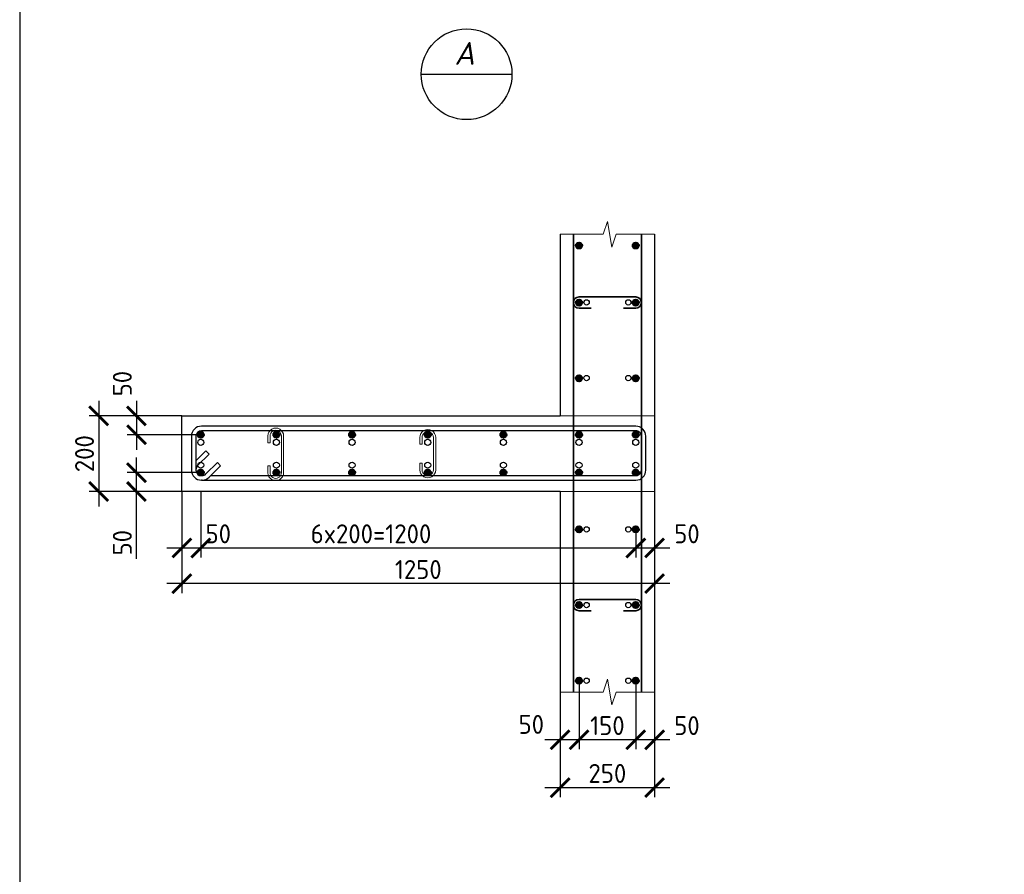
# Model space of a CAD drawing. Header units: millimetres. Extents: x 376598 to 1249954, y -318491 to -22134.
# Tile 20 of 256: x 441113 to 454129, y -156958 to -145663. Entities that reach past the tile are written whole.
import ezdxf
from ezdxf.enums import TextEntityAlignment as Align

# ---------------------------------------------------------------- set-up
doc = ezdxf.new("R2010")
doc.units = ezdxf.units.MM
for name, color, linetype, lineweight in [('0.35 ___', 243, 'Continuous', 35), ('0.4 ___', 121, 'Continuous', 40), ('Арм_шпильки', 143, 'Continuous', 18), ('Арматура', 152, 'Continuous', 40), ('Выноски', 20, 'Continuous', 20), ('РАЗМЕРЫ', 1, 'Continuous', 9), ('СТЕНЫ', 3, 'Continuous', 30), ('Текст', 7, 'Continuous', 25)]:
    doc.layers.add(name, color=color, linetype=linetype, lineweight=lineweight)
doc.layers.add('ТОЛСТЫЕ_ОСНОВНЫЕ', color=6, linetype='Continuous')
doc.styles.add('GOST 2.304', font='CS_Gost2304.shx')
doc.styles.add('GOST-2.304_Type-B', font='GOST_Common.ttf')
doc.styles.add('Украинский', font='isocpeur.ttf', dxfattribs={"oblique": 12})
doc.dimstyles.new('СПДС', dxfattribs={"dimscale": 100, "dimtxt": 2.5, "dimasz": 2.5, "dimexe": 1.25, "dimexo": 0, "dimtad": 1, "dimdec": 0, "dimtxsty": 'GOST-2.304_Type-B', "dimblk": 'ARCHTICK', "dimcen": 2.5, "dimdle": 2, "dimadec": 0, "dimazin": 2, "dimtfac": 0.75, "dimtdec": 0, "dimtmove": 1, "dimatfit": 3, "dimfxl": 1, "dimtolj": 1, "dimarcsym": 1})

# ---------------------------------------------------------------- blocks, each defined once
blk = doc.blocks.new('*U58')
at = {"layer": 'ТОЛСТЫЕ_ОСНОВНЫЕ', "color": 6}
blk.add_lwpolyline([(20, 5), (1256, 5), (1256, 589), (20, 589)], close=True, dxfattribs=at)
blk = doc.blocks.new('_ArchTick')
at = {"color": 0, "linetype": 'ByBlock', "const_width": 0.15}
blk.add_lwpolyline([(-0.5, -0.5), (0.5, 0.5)], dxfattribs=at)
blk = doc.blocks.new('*D1123')
at = {"layer": 'DEFPOINTS', "color": 0, "lineweight": 0, "transparency": 16777216}
for p in [(443257, -150899), (442157, -151899), (443257, -151899)]:
    blk.add_point(p, dxfattribs=at)
at = {"layer": 'РАЗМЕРЫ', "color": 0, "lineweight": -2, "transparency": 16777216}
for p, q in [((442157, -150699), (442157, -152099)), ((443257, -150899), (442032, -150899)), ((443257, -151899), (442032, -151899))]:
    blk.add_line(p, q, dxfattribs=at)
at = {"layer": 'РАЗМЕРЫ', "color": 0, "lineweight": -2, "transparency": 16777216, "xscale": 250, "yscale": 250, "zscale": 250}
for p, rotation in [((442157, -150899), 90), ((442157, -151899), 270)]:
    blk.add_blockref('_ArchTick', p, dxfattribs=dict(at, rotation=rotation))
at = {"layer": 'РАЗМЕРЫ', "color": 0, "lineweight": 0, "transparency": 16777216, "insert": (441970, -151399), "char_height": 250, "attachment_point": 5, "rotation": 90, "style": 'GOST-2.304_Type-B'}
blk.add_mtext('\\A1;200', dxfattribs=at)
blk = doc.blocks.new('*D1124')
at = {"layer": 'DEFPOINTS', "color": 0, "lineweight": 0, "transparency": 16777216}
for p in [(449507, -152149), (443257, -152257), (443257, -153117)]:
    blk.add_point(p, dxfattribs=at)
at = {"layer": 'РАЗМЕРЫ', "color": 0, "lineweight": -2, "transparency": 16777216}
for p, q in [((449507, -152149), (449507, -153242)), ((443257, -152257), (443257, -153242)), ((449707, -153117), (443057, -153117))]:
    blk.add_line(p, q, dxfattribs=at)
at = {"layer": 'РАЗМЕРЫ', "color": 0, "lineweight": -2, "transparency": 16777216, "xscale": 250, "yscale": 250, "zscale": 250, "rotation": 180}
blk.add_blockref('_ArchTick', (443257, -153117), dxfattribs=at)
at = {"layer": 'РАЗМЕРЫ', "color": 0, "lineweight": -2, "transparency": 16777216, "xscale": 250, "yscale": 250, "zscale": 250}
blk.add_blockref('_ArchTick', (449507, -153117), dxfattribs=at)
at = {"layer": 'РАЗМЕРЫ', "color": 0, "lineweight": 0, "transparency": 16777216, "insert": (446382, -152930), "char_height": 250, "attachment_point": 5, "style": 'GOST-2.304_Type-B'}
blk.add_mtext('\\A1;1250', dxfattribs=at)
blk = doc.blocks.new('*D1125')
at = {"layer": 'DEFPOINTS', "color": 0, "lineweight": 0, "transparency": 16777216}
for p in [(443507, -152073), (449257, -152399), (449257, -152645)]:
    blk.add_point(p, dxfattribs=at)
at = {"layer": 'РАЗМЕРЫ', "color": 0, "lineweight": -2, "transparency": 16777216}
for p, q in [((443507, -152073), (443507, -152770)), ((449257, -152399), (449257, -152770)), ((443307, -152645), (449457, -152645))]:
    blk.add_line(p, q, dxfattribs=at)
at = {"layer": 'РАЗМЕРЫ', "color": 0, "lineweight": -2, "transparency": 16777216, "xscale": 250, "yscale": 250, "zscale": 250, "rotation": 180}
blk.add_blockref('_ArchTick', (443507, -152645), dxfattribs=at)
at = {"layer": 'РАЗМЕРЫ', "color": 0, "lineweight": -2, "transparency": 16777216, "xscale": 250, "yscale": 250, "zscale": 250}
blk.add_blockref('_ArchTick', (449257, -152645), dxfattribs=at)
at = {"layer": 'РАЗМЕРЫ', "color": 0, "lineweight": 0, "transparency": 16777216, "insert": (445757, -152458), "char_height": 250, "attachment_point": 5, "style": 'GOST-2.304_Type-B'}
blk.add_mtext('\\A1;6x200=1200', dxfattribs=at)
blk = doc.blocks.new('*D1126')
at = {"layer": 'DEFPOINTS', "color": 0, "lineweight": 0, "transparency": 16777216}
for p in [(443257, -151899), (443507, -151899), (443507, -152645)]:
    blk.add_point(p, dxfattribs=at)
at = {"layer": 'РАЗМЕРЫ', "color": 0, "lineweight": -2, "transparency": 16777216}
for p, q in [((443257, -151899), (443257, -152770)), ((443507, -151899), (443507, -152770)), ((443057, -152645), (443707, -152645))]:
    blk.add_line(p, q, dxfattribs=at)
at = {"layer": 'РАЗМЕРЫ', "color": 0, "lineweight": -2, "transparency": 16777216, "xscale": 250, "yscale": 250, "zscale": 250, "rotation": 180}
blk.add_blockref('_ArchTick', (443257, -152645), dxfattribs=at)
at = {"layer": 'РАЗМЕРЫ', "color": 0, "lineweight": -2, "transparency": 16777216, "xscale": 250, "yscale": 250, "zscale": 250}
blk.add_blockref('_ArchTick', (443507, -152645), dxfattribs=at)
at = {"layer": 'РАЗМЕРЫ', "color": 0, "lineweight": 0, "transparency": 16777216, "insert": (443738, -152458), "char_height": 250, "attachment_point": 5, "style": 'GOST-2.304_Type-B'}
blk.add_mtext('\\A1;50', dxfattribs=at)
blk = doc.blocks.new('*D1127')
at = {"layer": 'DEFPOINTS', "color": 0, "lineweight": 0, "transparency": 16777216}
for p in [(449507, -152149), (449257, -152399), (449507, -152645)]:
    blk.add_point(p, dxfattribs=at)
at = {"layer": 'РАЗМЕРЫ', "color": 0, "lineweight": -2, "transparency": 16777216}
for p, q in [((449507, -152149), (449507, -152770)), ((449257, -152399), (449257, -152770)), ((449057, -152645), (449707, -152645))]:
    blk.add_line(p, q, dxfattribs=at)
at = {"layer": 'РАЗМЕРЫ', "color": 0, "lineweight": -2, "transparency": 16777216, "xscale": 250, "yscale": 250, "zscale": 250, "rotation": 180}
blk.add_blockref('_ArchTick', (449257, -152645), dxfattribs=at)
at = {"layer": 'РАЗМЕРЫ', "color": 0, "lineweight": -2, "transparency": 16777216, "xscale": 250, "yscale": 250, "zscale": 250}
blk.add_blockref('_ArchTick', (449507, -152645), dxfattribs=at)
at = {"layer": 'РАЗМЕРЫ', "color": 0, "lineweight": 0, "transparency": 16777216, "insert": (449934, -152458), "char_height": 250, "attachment_point": 5, "style": 'GOST-2.304_Type-B'}
blk.add_mtext('\\A1;50', dxfattribs=at)
blk = doc.blocks.new('*D1128')
at = {"layer": 'DEFPOINTS', "color": 0, "lineweight": 0, "transparency": 16777216}
for p in [(443257, -150899), (442657, -151149), (443507, -151149)]:
    blk.add_point(p, dxfattribs=at)
at = {"layer": 'РАЗМЕРЫ', "color": 0, "lineweight": -2, "transparency": 16777216}
for p, q in [((442657, -150699), (442657, -151349)), ((443257, -150899), (442532, -150899)), ((443507, -151149), (442532, -151149))]:
    blk.add_line(p, q, dxfattribs=at)
at = {"layer": 'РАЗМЕРЫ', "color": 0, "lineweight": -2, "transparency": 16777216, "xscale": 250, "yscale": 250, "zscale": 250}
for p, rotation in [((442657, -150899), 90), ((442657, -151149), 270)]:
    blk.add_blockref('_ArchTick', p, dxfattribs=dict(at, rotation=rotation))
at = {"layer": 'РАЗМЕРЫ', "color": 0, "lineweight": 0, "transparency": 16777216, "insert": (442470, -150473), "char_height": 250, "attachment_point": 5, "rotation": 90, "style": 'GOST-2.304_Type-B'}
blk.add_mtext('\\A1;50', dxfattribs=at)
blk = doc.blocks.new('*D1129')
at = {"layer": 'DEFPOINTS', "color": 0, "lineweight": 0, "transparency": 16777216}
for p in [(442657, -151649), (443507, -151649), (443507, -151899)]:
    blk.add_point(p, dxfattribs=at)
at = {"layer": 'РАЗМЕРЫ', "color": 0, "lineweight": -2, "transparency": 16777216}
for p, q in [((442657, -152099), (442657, -151449)), ((443507, -151649), (442532, -151649)), ((443507, -151899), (442532, -151899)), ((442657, -152788), (442657, -151899))]:
    blk.add_line(p, q, dxfattribs=at)
at = {"layer": 'РАЗМЕРЫ', "color": 0, "lineweight": -2, "transparency": 16777216, "xscale": 250, "yscale": 250, "zscale": 250}
for p, rotation in [((442657, -151649), 90), ((442657, -151899), 270)]:
    blk.add_blockref('_ArchTick', p, dxfattribs=dict(at, rotation=rotation))
at = {"layer": 'РАЗМЕРЫ', "color": 0, "lineweight": 0, "transparency": 16777216, "insert": (442470, -152576), "char_height": 250, "attachment_point": 5, "rotation": 90, "style": 'GOST-2.304_Type-B'}
blk.add_mtext('\\A1;50', dxfattribs=at)
blk = doc.blocks.new('*D1130')
at = {"layer": 'DEFPOINTS', "color": 0, "lineweight": 0, "transparency": 16777216}
for p in [(449257, -154399), (449507, -154549), (449257, -155180)]:
    blk.add_point(p, dxfattribs=at)
at = {"layer": 'РАЗМЕРЫ', "color": 0, "lineweight": -2, "transparency": 16777216}
for p, q in [((449257, -154399), (449257, -155305)), ((449507, -154549), (449507, -155305)), ((449707, -155180), (449057, -155180))]:
    blk.add_line(p, q, dxfattribs=at)
at = {"layer": 'РАЗМЕРЫ', "color": 0, "lineweight": -2, "transparency": 16777216, "xscale": 250, "yscale": 250, "zscale": 250, "rotation": 180}
blk.add_blockref('_ArchTick', (449257, -155180), dxfattribs=at)
at = {"layer": 'РАЗМЕРЫ', "color": 0, "lineweight": -2, "transparency": 16777216, "xscale": 250, "yscale": 250, "zscale": 250}
blk.add_blockref('_ArchTick', (449507, -155180), dxfattribs=at)
at = {"layer": 'РАЗМЕРЫ', "color": 0, "lineweight": 0, "transparency": 16777216, "insert": (449934, -154993), "char_height": 250, "attachment_point": 5, "style": 'GOST-2.304_Type-B'}
blk.add_mtext('\\A1;50', dxfattribs=at)
blk = doc.blocks.new('*D1131')
at = {"layer": 'DEFPOINTS', "color": 0, "lineweight": 0, "transparency": 16777216}
for p in [(448507, -154399), (449257, -154399), (448507, -155180)]:
    blk.add_point(p, dxfattribs=at)
at = {"layer": 'РАЗМЕРЫ', "color": 0, "lineweight": -2, "transparency": 16777216}
for p, q in [((448507, -154399), (448507, -155305)), ((449257, -154399), (449257, -155305)), ((449457, -155180), (448307, -155180))]:
    blk.add_line(p, q, dxfattribs=at)
at = {"layer": 'РАЗМЕРЫ', "color": 0, "lineweight": -2, "transparency": 16777216, "xscale": 250, "yscale": 250, "zscale": 250, "rotation": 180}
blk.add_blockref('_ArchTick', (448507, -155180), dxfattribs=at)
at = {"layer": 'РАЗМЕРЫ', "color": 0, "lineweight": -2, "transparency": 16777216, "xscale": 250, "yscale": 250, "zscale": 250}
blk.add_blockref('_ArchTick', (449257, -155180), dxfattribs=at)
at = {"layer": 'РАЗМЕРЫ', "color": 0, "lineweight": 0, "transparency": 16777216, "insert": (448882, -154993), "char_height": 250, "attachment_point": 5, "style": 'GOST-2.304_Type-B'}
blk.add_mtext('\\A1;150', dxfattribs=at)
blk = doc.blocks.new('*D1132')
at = {"layer": 'DEFPOINTS', "color": 0, "lineweight": 0, "transparency": 16777216}
for p in [(448507, -154399), (448257, -154549), (448257, -155180)]:
    blk.add_point(p, dxfattribs=at)
at = {"layer": 'РАЗМЕРЫ', "color": 0, "lineweight": -2, "transparency": 16777216}
for p, q in [((448507, -154399), (448507, -155305)), ((448257, -154549), (448257, -155305)), ((448707, -155180), (448057, -155180))]:
    blk.add_line(p, q, dxfattribs=at)
at = {"layer": 'РАЗМЕРЫ', "color": 0, "lineweight": -2, "transparency": 16777216, "xscale": 250, "yscale": 250, "zscale": 250, "rotation": 180}
blk.add_blockref('_ArchTick', (448257, -155180), dxfattribs=at)
at = {"layer": 'РАЗМЕРЫ', "color": 0, "lineweight": -2, "transparency": 16777216, "xscale": 250, "yscale": 250, "zscale": 250}
blk.add_blockref('_ArchTick', (448507, -155180), dxfattribs=at)
at = {"layer": 'РАЗМЕРЫ', "color": 0, "lineweight": 0, "transparency": 16777216, "insert": (447876, -154977), "char_height": 250, "attachment_point": 5, "style": 'GOST-2.304_Type-B'}
blk.add_mtext('\\A1;50', dxfattribs=at)
blk = doc.blocks.new('*D1133')
at = {"layer": 'DEFPOINTS', "color": 0, "lineweight": 0, "transparency": 16777216}
for p in [(448257, -154549), (449507, -154549), (449507, -155813)]:
    blk.add_point(p, dxfattribs=at)
at = {"layer": 'РАЗМЕРЫ', "color": 0, "lineweight": -2, "transparency": 16777216}
for p, q in [((448257, -154549), (448257, -155938)), ((449507, -154549), (449507, -155938)), ((448057, -155813), (449707, -155813))]:
    blk.add_line(p, q, dxfattribs=at)
at = {"layer": 'РАЗМЕРЫ', "color": 0, "lineweight": -2, "transparency": 16777216, "xscale": 250, "yscale": 250, "zscale": 250, "rotation": 180}
blk.add_blockref('_ArchTick', (448257, -155813), dxfattribs=at)
at = {"layer": 'РАЗМЕРЫ', "color": 0, "lineweight": -2, "transparency": 16777216, "xscale": 250, "yscale": 250, "zscale": 250}
blk.add_blockref('_ArchTick', (449507, -155813), dxfattribs=at)
at = {"layer": 'РАЗМЕРЫ', "color": 0, "lineweight": 0, "transparency": 16777216, "insert": (448882, -155625), "char_height": 250, "attachment_point": 5, "style": 'GOST-2.304_Type-B'}
blk.add_mtext('\\A1;250', dxfattribs=at)
blk = doc.blocks.new('*U16')
at = {"color": 0, "linetype": 'ByBlock', "lineweight": -2}
for p, q in [((87.5, 1001.3), (12.5, 1001.3)), ((87.5, 991.3), (12.5, 991.3)), ((47.8, 962.2), (22.3, 987.6)), ((32.8, 991.3), (54.9, 969.3)), ((-10, 978.8), (-10, 12.5)), ((-10, 977.8), (-10, 978.8)), ((0, 977.8), (0, 978.8)), ((3.7, 969), (29.1, 943.5)), ((54.9, 969.3), (47.8, 962.2)), ((100, 12.5), (100, 978.8)), ((110, 12.5), (110, 978.8)), ((22, 936.4), (-3.4, 961.9)), ((0, 958.5), (0, 12.5)), ((29.1, 943.5), (22, 936.4)), ((12.5, 0), (87.5, 0)), ((12.5, -10), (87.5, -10))]:
    blk.add_line(p, q, dxfattribs=at)
for centre, radius, start, end in [((12.5, 978.8), 22.5, 90, 180), ((12.5, 978.8), 12.5, 90, 180), ((13.5, 978.8), 12.5, 45, 90), ((87.5, 978.8), 22.5, 0, 90), ((87.5, 978.8), 12.5, 0, 90), ((12.5, 977.8), 22.5, 180, 225), ((12.5, 977.8), 12.5, 180, 225), ((12.5, 12.5), 22.5, 180, 270), ((12.5, 12.5), 12.5, 180, 270), ((87.5, 12.5), 12.5, 270, 0), ((87.5, 12.5), 22.5, 270, 0)]:
    blk.add_arc(centre, radius, start, end, dxfattribs=at)
at = {"style": 'GOST 2.304', "oblique": 15, "flags": 9}
for tag, p in [('ДИАМЕТР', (-52.8, -63)), ('ПОЗИЦИЯ', (-52.3, -58)), ('КЛАСС', (-53, -68.7)), ('ДЛИНА', (-52.5, -73.8)), ('МАССА', (-52.3, -78.3))]:
    blk.add_attdef(tag, p, '', height=2.5, dxfattribs=at)
blk = doc.blocks.new('*U18')
for p, q in [((-8, 0), (-7, 7.2)), ((-7, 7.2), (-4.2, 14)), ((-4.2, 14), (0.2, 19.8)), ((0.2, 19.8), (6, 24.2)), ((6, 24.2), (12.8, 27)), ((12.8, 27), (20, 28)), ((44, 28), (20, 28)), ((20, 20), (44, 20)), ((44, 20), (44, 28)), ((125.4, 28), (149.4, 28)), ((125.4, 20), (125.4, 28)), ((149.4, 20), (125.4, 20)), ((156.7, 27), (149.4, 28)), ((163.4, 24.2), (156.7, 27)), ((169.2, 19.8), (163.4, 24.2)), ((173.7, 14), (169.2, 19.8)), ((176.5, 7.2), (173.7, 14)), ((177.4, 0), (176.5, 7.2)), ((176.5, -7.2), (177.4, 0)), ((-7, -7.2), (-8, 0)), ((-4.2, -14), (-7, -7.2)), ((0.2, -19.8), (-4.2, -14)), ((6, -24.2), (0.2, -19.8)), ((12.8, -27), (6, -24.2)), ((20, -28), (12.8, -27)), ((20, -28), (149.4, -28)), ((149.4, -28), (156.7, -27)), ((156.7, -27), (163.4, -24.2)), ((163.4, -24.2), (169.2, -19.8)), ((169.2, -19.8), (173.7, -14)), ((173.7, -14), (176.5, -7.2))]:
    blk.add_line(p, q)
at = {"color": 0, "linetype": 'ByBlock', "lineweight": -2}
for p, q in [((0, 0), (0.7, 5.2)), ((0.7, 5.2), (2.7, 10)), ((2.7, 10), (5.9, 14.1)), ((5.9, 14.1), (10, 17.3)), ((10, 17.3), (14.8, 19.3)), ((14.8, 19.3), (20, 20)), ((154.6, 19.3), (149.4, 20)), ((159.4, 17.3), (154.6, 19.3)), ((163.6, 14.1), (159.4, 17.3)), ((166.8, 10), (163.6, 14.1)), ((168.8, 5.2), (166.8, 10)), ((169.4, 0), (168.8, 5.2)), ((168.8, -5.2), (169.4, 0)), ((0.7, -5.2), (0, 0)), ((2.7, -10), (0.7, -5.2)), ((5.9, -14.1), (2.7, -10)), ((10, -17.3), (5.9, -14.1)), ((14.8, -19.3), (10, -17.3)), ((20, -20), (14.8, -19.3)), ((20, -20), (149.4, -20)), ((149.4, -20), (154.6, -19.3)), ((154.6, -19.3), (159.4, -17.3)), ((159.4, -17.3), (163.6, -14.1)), ((163.6, -14.1), (166.8, -10)), ((166.8, -10), (168.8, -5.2))]:
    blk.add_line(p, q, dxfattribs=at)
at = {"style": 'GOST 2.304', "oblique": 15, "flags": 9}
for tag, p in [('ДИАМЕТР', (117.8, -62.2)), ('ПОЗИЦИЯ', (118, -56.6)), ('КЛАСС', (118, -67.8)), ('ДЛИНА', (118.1, -72.5)), ('МАССА', (118.7, -78.2))]:
    blk.add_attdef(tag, p, '', height=2.5, dxfattribs=at)
blk = doc.blocks.new('*U50')
for p, q in [((-8, 0), (-7, 7.2)), ((-7, -7.2), (-8, 0)), ((-7, 7.2), (-4.2, 14)), ((-4.2, 14), (0.2, 19.8)), ((0.2, 19.8), (6, 24.2)), ((6, 24.2), (12.8, 27)), ((12.8, 27), (20, 28)), ((44, 28), (20, 28)), ((20, 20), (44, 20)), ((44, 20), (44, 28)), ((110.7, 28), (134.7, 28)), ((110.7, 20), (110.7, 28)), ((134.7, 20), (110.7, 20)), ((141.9, 27), (134.7, 28)), ((148.7, 24.2), (141.9, 27)), ((154.5, 19.8), (148.7, 24.2)), ((158.9, 14), (154.5, 19.8)), ((161.7, 7.2), (158.9, 14)), ((162.7, 0), (161.7, 7.2)), ((-4.2, -14), (-7, -7.2)), ((0.2, -19.8), (-4.2, -14)), ((6, -24.2), (0.2, -19.8)), ((12.8, -27), (6, -24.2)), ((20, -28), (12.8, -27)), ((20, -28), (134.7, -28)), ((134.7, -28), (141.9, -27)), ((141.9, -27), (148.7, -24.2)), ((148.7, -24.2), (154.5, -19.8)), ((154.5, -19.8), (158.9, -14)), ((158.9, -14), (161.7, -7.2)), ((161.7, -7.2), (162.7, 0))]:
    blk.add_line(p, q)
at = {"color": 0, "linetype": 'ByBlock', "lineweight": -2}
for p, q in [((0, 0), (0.7, 5.2)), ((0.7, 5.2), (2.7, 10)), ((2.7, 10), (5.9, 14.1)), ((5.9, 14.1), (10, 17.3)), ((10, 17.3), (14.8, 19.3)), ((14.8, 19.3), (20, 20)), ((139.8, 19.3), (134.7, 20)), ((144.7, 17.3), (139.8, 19.3)), ((148.8, 14.1), (144.7, 17.3)), ((152, 10), (148.8, 14.1)), ((154, 5.2), (152, 10)), ((154.7, 0), (154, 5.2)), ((0.7, -5.2), (0, 0)), ((2.7, -10), (0.7, -5.2)), ((5.9, -14.1), (2.7, -10)), ((10, -17.3), (5.9, -14.1)), ((14.8, -19.3), (10, -17.3)), ((20, -20), (14.8, -19.3)), ((20, -20), (134.7, -20)), ((134.7, -20), (139.8, -19.3)), ((139.8, -19.3), (144.7, -17.3)), ((144.7, -17.3), (148.8, -14.1)), ((148.8, -14.1), (152, -10)), ((152, -10), (154, -5.2)), ((154, -5.2), (154.7, 0))]:
    blk.add_line(p, q, dxfattribs=at)
at = {"style": 'GOST 2.304', "oblique": 15, "flags": 9}
for tag, p in [('ДИАМЕТР', (117.8, -62.2)), ('ПОЗИЦИЯ', (118, -56.6)), ('КЛАСС', (118, -67.8)), ('ДЛИНА', (118.1, -72.5)), ('МАССА', (118.7, -78.2))]:
    blk.add_attdef(tag, p, '', height=2.5, dxfattribs=at)

msp = doc.modelspace()

# ---------------------------------------------------------------- hatches: boundary and pattern name
at = {"layer": 'Арматура'}
h = msp.add_hatch(color=256, dxfattribs=at)
h.dxf.hatch_style = 1
h.paths.add_polyline_path([(448467, -148649.2, -1), (448547, -148649.2, -1)])
h = msp.add_hatch(color=256, dxfattribs=at)
h.dxf.hatch_style = 1
h.paths.add_polyline_path([(449297, -148649.2, 1), (449217, -148649.2, 1)])
h = msp.add_hatch(color=256, dxfattribs=at)
h.dxf.hatch_style = 1
h.paths.add_polyline_path([(448467, -149402.9, -1), (448547, -149402.9, -1)])
h = msp.add_hatch(color=256, dxfattribs=at)
h.dxf.hatch_style = 1
h.paths.add_polyline_path([(449297, -149402.9, 1), (449217, -149402.9, 1)])
h = msp.add_hatch(color=256, dxfattribs=at)
h.dxf.hatch_style = 1
h.paths.add_polyline_path([(448467, -150402.9, 1), (448547, -150402.9, 1)])
h = msp.add_hatch(color=256, dxfattribs=at)
h.dxf.hatch_style = 1
h.paths.add_polyline_path([(449297, -150402.9, -1), (449217, -150402.9, -1)])
h = msp.add_hatch(color=256, dxfattribs=at)
h.dxf.hatch_style = 1
h.paths.add_polyline_path([(443507.1, -151109.2, 1), (443507.1, -151189.2, 1)])
h = msp.add_hatch(color=256, dxfattribs=at)
h.dxf.hatch_style = 1
h.paths.add_polyline_path([(444507.1, -151109.2, 1), (444507.1, -151189.2, 1)])
h = msp.add_hatch(color=256, dxfattribs=at)
h.dxf.hatch_style = 1
h.paths.add_polyline_path([(445506.3, -151109.2, 1), (445506.3, -151189.2, 1)])
h = msp.add_hatch(color=256, dxfattribs=at)
h.dxf.hatch_style = 1
h.paths.add_polyline_path([(446507.1, -151109.2, 1), (446507.1, -151189.2, 1)])
h = msp.add_hatch(color=256, dxfattribs=at)
h.dxf.hatch_style = 1
h.paths.add_polyline_path([(447507.1, -151109.2, 1), (447507.1, -151189.2, 1)])
h = msp.add_hatch(color=256, dxfattribs=at)
h.dxf.hatch_style = 1
h.paths.add_polyline_path([(448507.1, -151109.2, 1), (448507.1, -151189.2, 1)])
h = msp.add_hatch(color=256, dxfattribs=at)
h.dxf.hatch_style = 1
h.paths.add_polyline_path([(449257, -151109.2, -1), (449257, -151189.2, -1)])
h = msp.add_hatch(color=256, dxfattribs=at)
h.dxf.hatch_style = 1
h.paths.add_polyline_path([(443507.1, -151689.2, -1), (443507.1, -151609.2, -1)])
h = msp.add_hatch(color=256, dxfattribs=at)
h.dxf.hatch_style = 1
h.paths.add_polyline_path([(444507.1, -151689.2, -1), (444507.1, -151609.2, -1)])
h = msp.add_hatch(color=256, dxfattribs=at)
h.dxf.hatch_style = 1
h.paths.add_polyline_path([(445506.3, -151689.2, -1), (445506.3, -151609.2, -1)])
h = msp.add_hatch(color=256, dxfattribs=at)
h.dxf.hatch_style = 1
h.paths.add_polyline_path([(446507.1, -151689.2, -1), (446507.1, -151609.2, -1)])
h = msp.add_hatch(color=256, dxfattribs=at)
h.dxf.hatch_style = 1
h.paths.add_polyline_path([(447507.1, -151689.2, -1), (447507.1, -151609.2, -1)])
h = msp.add_hatch(color=256, dxfattribs=at)
h.dxf.hatch_style = 1
h.paths.add_polyline_path([(448507.1, -151689.2, -1), (448507.1, -151609.2, -1)])
h = msp.add_hatch(color=256, dxfattribs=at)
h.dxf.hatch_style = 1
h.paths.add_polyline_path([(449257, -151689.2, 1), (449257, -151609.2, 1)])
h = msp.add_hatch(color=256, dxfattribs=at)
h.dxf.hatch_style = 1
h.paths.add_polyline_path([(448467, -152399.2, -1), (448547, -152399.2, -1)])
h = msp.add_hatch(color=256, dxfattribs=at)
h.dxf.hatch_style = 1
h.paths.add_polyline_path([(449297, -152399.2, 1), (449217, -152399.2, 1)])
h = msp.add_hatch(color=256, dxfattribs=at)
h.dxf.hatch_style = 1
h.paths.add_polyline_path([(448467, -153399.2, 1), (448547, -153399.2, 1)])
h = msp.add_hatch(color=256, dxfattribs=at)
h.dxf.hatch_style = 1
h.paths.add_polyline_path([(449297, -153399.2, -1), (449217, -153399.2, -1)])
h = msp.add_hatch(color=256, dxfattribs=at)
h.dxf.hatch_style = 1
h.paths.add_polyline_path([(448467, -154399.2, 1), (448547, -154399.2, 1)])
h = msp.add_hatch(color=256, dxfattribs=at)
h.dxf.hatch_style = 1
h.paths.add_polyline_path([(449297, -154399.2, -1), (449217, -154399.2, -1)])

# ---------------------------------------------------------------- linework, layer by layer
at = {"layer": '0.35 ___', "ltscale": 100}
for p, q in [((448432, -148498.9), (448432, -154549.5)), ((449332, -148498.9), (449332, -154549.5)), ((449257, -149327.9), (448507, -149327.9)), ((448667.9, -149477.9), (448507, -149477.9)), ((449096.2, -149477.9), (449257, -149477.9)), ((449257, -153324.2), (448507, -153324.2)), ((448667.9, -153474.2), (448507, -153474.2)), ((449096.2, -153474.2), (449257, -153474.2))]:
    msp.add_line(p, q, dxfattribs=at)
for centre, start, end in [((448507, -149402.9), 90, 270), ((449257, -149402.9), 270, 90), ((448507, -153399.2), 90, 270), ((449257, -153399.2), 270, 90)]:
    msp.add_arc(centre, 75, start, end, dxfattribs=at)
at = {"layer": '0.4 ___', "lineweight": 25, "ltscale": 0.1}
for p, q in [((448257, -148498.9), (448257, -150899.2)), ((449507, -148498.9), (449507, -154549.5)), ((448257, -151899.2), (448257, -154549.5))]:
    msp.add_line(p, q, dxfattribs=at)
msp.add_lwpolyline([(448257, -151899.2), (443257.1, -151899.2), (443257.1, -150899.2), (448257, -150899.2)], dxfattribs=at)
at = {"layer": 'Арматура'}
for centre in [(448507, -148649.2), (449257, -148649.2), (448507, -149402.9), (449257, -149402.9), (448507, -150402.9), (449257, -150402.9), (443507.1, -151149.2), (444507.1, -151149.2), (445506.3, -151149.2), (446507.1, -151149.2), (447507.1, -151149.2), (448507.1, -151149.2), (449257, -151149.2), (443507.1, -151649.2), (444507.1, -151649.2), (445506.3, -151649.2), (446507.1, -151649.2), (447507.1, -151649.2), (448507.1, -151649.2), (449257, -151649.2), (448507, -152399.2), (449257, -152399.2), (448507, -153399.2), (449257, -153399.2), (448507, -154399.2), (449257, -154399.2)]:
    msp.add_circle(centre, 40, dxfattribs=at)
at = {"layer": 'Выноски', "lineweight": 30}
msp.add_line((446420.7, -146384), (447620.7, -146384), dxfattribs=at)
msp.add_circle((447020.7, -146384), 600, dxfattribs=at)
at = {"layer": 'РАЗМЕРЫ'}
for points in [[(449507, -148498.9), (448997.1, -148498.9), (448940.8, -148667.6), (448884.6, -148330.1), (448828.3, -148498.9), (448257, -148498.9)], [(449507, -154549.5), (448997.1, -154549.5), (448940.8, -154718.2), (448884.6, -154380.7), (448828.3, -154549.5), (448257, -154549.5)]]:
    msp.add_lwpolyline(points, dxfattribs=at)
at = {"layer": 'РАЗМЕРЫ', "color": 8, "linetype": 'Continuous', "lineweight": 30}
for centre, radius in [((448607.1, -149399.2), 35), ((449158.9, -149399.2), 35), ((448607.1, -150399.2), 35), ((449158.9, -150399.2), 35), ((443507.1, -151249.2), 40), ((444507.1, -151249.2), 40), ((445507.1, -151249.2), 40), ((446507.1, -151249.2), 40), ((447507.1, -151249.2), 40), ((448507.1, -151249.2), 40), ((449257.1, -151249.2), 40), ((443507.1, -151550.9), 40), ((444507.1, -151550.9), 40), ((445507.1, -151550.9), 40), ((446507.1, -151550.9), 40), ((447507.1, -151550.9), 40), ((448507.1, -151550.9), 40), ((449257.1, -151550.9), 40), ((448607.1, -152399.9, -1800), 35), ((449158.9, -152399.9, -1800), 35), ((448607.1, -153399.9, -1800), 35), ((449158.9, -153399.9, -1800), 35), ((448607.1, -154399.9, -1800), 35), ((449158.9, -154399.9, -1800), 35)]:
    msp.add_circle(centre, radius, dxfattribs=at)
at = {"layer": 'СТЕНЫ', "color": 252, "lineweight": 0, "true_color": 0x939598}
msp.add_lwpolyline([(449507.1, -151899.2), (449507.1, -150899.2), (443257.1, -150899.2), (443257.1, -151899.2)], close=True, dxfattribs=at)

# ---------------------------------------------------------------- block references
at = {"xscale": 100, "yscale": 100, "zscale": 100}
msp.add_blockref('*U58', (439112.8, -168789.7, 3100), dxfattribs=at)
at = {"lineweight": 30, "xscale": 5.94, "yscale": 5.94, "zscale": 5.94, "rotation": 89.99999999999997}
msp.add_blockref('*U16', (449331.3, -151689.2), dxfattribs=at)
at = {"layer": 'Арм_шпильки', "color": 3, "xscale": 3.75, "yscale": 3.75, "zscale": 3.75, "rotation": 89.99999999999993}
for name, p in [('*U18', (444497.4, -151725.5)), ('*U50', (446507.1, -151689.2))]:
    msp.add_blockref(name, p, dxfattribs=at)

# ---------------------------------------------------------------- texts
at = {"layer": 'Текст', "style": 'Украинский', "oblique": 12}
msp.add_text('А', height=300, dxfattribs=at).set_placement((446995.7, -146109), align=Align.MIDDLE)

# ---------------------------------------------------------------- dimensions: what is measured, and where the dimension line sits
at = {"layer": 'РАЗМЕРЫ', "lineweight": 0}
for base, p1, p2, picture, middle in [((442657.1, -151149.2), (443257.1, -150899.2), (443507.1, -151149.2), '*D1128', (442657.1, -150472.6)), ((442657.1, -151649.2), (443507.1, -151899.2), (443507.1, -151649.2), '*D1129', (442657.1, -152575.7))]:
    dim = msp.add_linear_dim(base=base, p1=p1, p2=p2, angle=270, dimstyle='СПДС', override={"dimlfac": 0.2, "dimtofl": 0}, dxfattribs=at)
    dim.commit()
    dim.dimension.update_dxf_attribs({"geometry": picture, "text_midpoint": middle, "dimtype": 160})
dim = msp.add_linear_dim(base=(442157.1, -151899.2), p1=(443257.1, -150899.2), p2=(443257.1, -151899.2), angle=270, dimstyle='СПДС', override={"dimlfac": 0.2, "dimtofl": 0}, dxfattribs=at)
dim.commit()
dim.dimension.update_dxf_attribs({"geometry": '*D1123', "text_midpoint": (441969.6, -151399.2)})
for base, p1, p2, picture, middle in [((443507.1, -152645.2), (443257.1, -151899.2), (443507.1, -151899.2), '*D1126', (443737.6, -152645.2)), ((449507, -152645.2), (449257, -152399.2), (449507, -152149.2), '*D1127', (449933.6, -152645.2)), ((448257, -155180.2), (448507, -154399.2), (448257, -154549.5), '*D1132', (447875.8, -155164.7)), ((449257, -155180.2), (449507, -154549.5), (449257, -154399.2), '*D1130', (449933.6, -155180.2))]:
    dim = msp.add_linear_dim(base=base, p1=p1, p2=p2, dimstyle='СПДС', override={"dimlfac": 0.2, "dimtofl": 0}, dxfattribs=at)
    dim.commit()
    dim.dimension.update_dxf_attribs({"geometry": picture, "text_midpoint": middle, "dimtype": 160})
for base, p1, p2, picture, middle in [((443257.1, -153117.2), (449507, -152149.2), (443257.1, -152257), '*D1124', (446382.1, -152929.7)), ((448507, -155180.2), (449257, -154399.2), (448507, -154399.2), '*D1131', (448882, -154992.7)), ((449507, -155812.5), (448257, -154549.5), (449507, -154549.5), '*D1133', (448882, -155625))]:
    dim = msp.add_linear_dim(base=base, p1=p1, p2=p2, dimstyle='СПДС', override={"dimlfac": 0.2, "dimtofl": 0}, dxfattribs=at)
    dim.commit()
    dim.dimension.update_dxf_attribs({"geometry": picture, "text_midpoint": middle})
dim = msp.add_linear_dim(base=(449257, -152645.2), p1=(443507.1, -152073.5), p2=(449257, -152399.2), text='6x200=1200', dimstyle='СПДС', override={"dimlfac": 0.2, "dimtofl": 0}, dxfattribs=at)
dim.commit()
dim.dimension.update_dxf_attribs({"geometry": '*D1125', "text_midpoint": (445757, -152645.2), "dimtype": 160})

doc.saveas('drawing.dxf')
